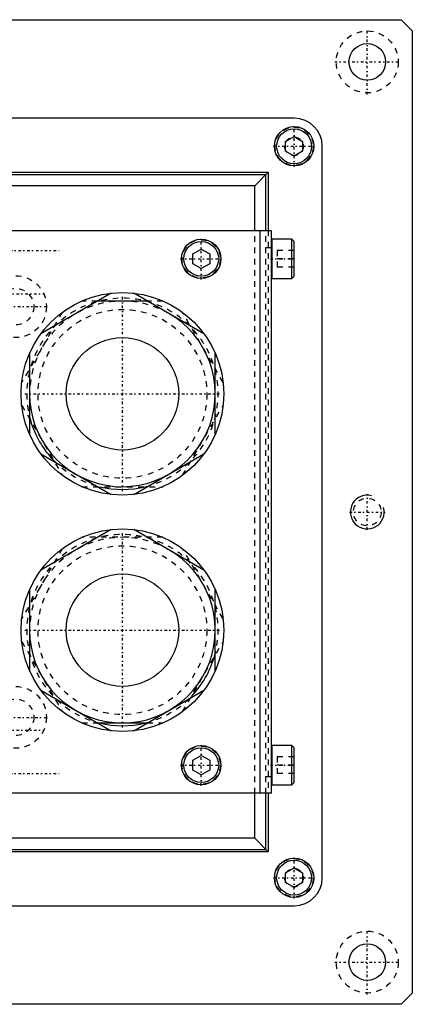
# Model space of a CAD drawing. Extents: x -614 to 147, y -88 to 88.
# Tile 8 of 8: x 77 to 147, y -88 to 88. Entities that reach past the tile are written whole.
import ezdxf

# ---------------------------------------------------------------- set-up
doc = ezdxf.new("R2010")
doc.units = 0
doc.linetypes.add('CENTER', pattern=[1.5, 0.45, -0.5, 0.05, -0.5])
doc.linetypes.add('DASHED', pattern=[2, 1, -1])
for name, color, linetype in [('AM_0', 7, 'CONTINUOUS'), ('AM_10', 7, 'CONTINUOUS'), ('AM_3', 7, 'DASHED'), ('AM_7', 7, 'CENTER')]:
    doc.layers.add(name, color=color, linetype=linetype)

msp = doc.modelspace()

# ---------------------------------------------------------------- linework, layer by layer
at = {"layer": 'AM_0', "color": 7, "linetype": 'CONTINUOUS'}
for p, q in [((-57, 87.5), (145, 87.5)), ((145, 87.5), (147, 85.5)), ((147, 85.5), (147, -85.5)), ((126, 70), (-38, 70)), ((124.5, 65.87), (126, 66.73)), ((126, 66.73), (127.5, 65.87)), ((124.5, 64.13), (124.5, 65.87)), ((127.5, 65.87), (127.5, 64.13)), ((131, -65), (131, 65)), ((126, 63.27), (124.5, 64.13)), ((127.5, 64.13), (126, 63.27)), ((-33.4, 60.4), (121.4, 60.4)), ((-33, 60), (121, 60)), ((121.4, 60.4), (119, 58)), ((121, 50), (121, 60)), ((121.4, 60.4), (121.4, 50)), ((119, 58), (-31, 58)), ((119, 50), (119, 58)), ((122, 50), (39.5, 50)), ((120, -50), (120, 50)), ((122, -50), (122, 50)), ((125.6, 48.5), (122.1, 48.5)), ((122.1, 41.5), (122.1, 48.5)), ((126, 48.1), (125.6, 48.5)), ((125.6, 41.5), (125.6, 48.5)), ((126, 41.9), (126, 48.1)), ((108, 45.87), (109.5, 46.73)), ((108, 44.13), (108, 45.87)), ((109.5, 46.73), (111, 45.87)), ((111, 45.87), (111, 44.13)), ((109.5, 43.27), (108, 44.13)), ((111, 44.13), (109.5, 43.27)), ((122.1, 41.5), (125.6, 41.5)), ((125.6, 41.5), (126, 41.9)), ((93.48, 38.89), (81.02, 31.69)), ((109.98, 31.69), (97.52, 38.89)), ((99.92, 37.5), (91.08, 37.5)), ((79, 28.19), (79, 13.81)), ((112, 13.81), (112, 28.19)), ((81.02, 10.31), (93.48, 3.11)), ((97.52, 3.11), (109.98, 10.31)), ((93.48, -3.11), (81.02, -10.31)), ((109.98, -10.31), (97.52, -3.11)), ((79, -13.81), (79, -28.19)), ((112, -28.19), (112, -13.81)), ((81.02, -31.69), (93.48, -38.89)), ((97.52, -38.89), (109.98, -31.69)), ((91.08, -37.5), (99.92, -37.5)), ((125.6, -41.5), (122.1, -41.5)), ((122.1, -48.5), (122.1, -41.5)), ((126, -41.9), (125.6, -41.5)), ((125.6, -48.5), (125.6, -41.5)), ((126, -48.1), (126, -41.9)), ((108, -44.13), (109.5, -43.27)), ((109.5, -43.27), (111, -44.13)), ((108, -45.87), (108, -44.13)), ((111, -44.13), (111, -45.87)), ((109.5, -46.73), (108, -45.87)), ((111, -45.87), (109.5, -46.73)), ((122.1, -48.5), (125.6, -48.5)), ((125.6, -48.5), (126, -48.1)), ((122, -50), (39.5, -50)), ((119, -58), (119, -50)), ((121, -60), (121, -50)), ((121.4, -50), (121.4, -60.4)), ((119, -58), (-31, -58)), ((119, -58), (121.4, -60.4)), ((121.4, -60.4), (-33.4, -60.4)), ((-33, -60), (121, -60)), ((124.5, -64.13), (126, -63.27)), ((124.5, -65.87), (124.5, -64.13)), ((126, -63.27), (127.5, -64.13)), ((127.5, -64.13), (127.5, -65.87)), ((126, -66.73), (124.5, -65.87)), ((127.5, -65.87), (126, -66.73)), ((-38, -70), (126, -70)), ((147, -85.5), (145, -87.5)), ((145, -87.5), (-57, -87.5))]:
    msp.add_line(p, q, dxfattribs=at)
for centre, radius in [((139, 80), 3.25), ((126, 65), 3.5), ((126, 65), 3.1), ((109.5, 45), 3.5), ((109.5, 45), 3.1), ((95.5, 21), 18), ((95.5, 21), 10), ((95.5, -21), 18), ((95.5, -21), 10), ((109.5, -45), 3.5), ((109.5, -45), 3.1), ((126, -65), 3.5), ((126, -65), 3.1), ((139, -80), 3.25)]:
    msp.add_circle(centre, radius, dxfattribs=at)
for centre, radius, start, end in [((126, 65), 5, 0, 90), ((122.1, 48.4), 0.1, 90, 180), ((122.1, 41.6), 0.1, 180, 270), ((95.5, 21), 16.5, 180, 60), ((95.5, 21), 17, 196.0694, 223.9306), ((95.5, 21), 17, 256.0694, 283.9306), ((95.5, -21), 16.5, 180, 60), ((95.5, -21), 17, 316.0694, 343.9306), ((95.5, -21), 17, 256.0694, 283.9306), ((122.1, -41.6), 0.1, 90, 180), ((122.1, -48.4), 0.1, 180, 270), ((126, -65), 5, 270, 0)]:
    msp.add_arc(centre, radius, start, end, dxfattribs=at)
at = {"layer": 'AM_10', "color": 7, "linetype": 'CONTINUOUS'}
msp.add_arc((139, 0), 3, 75, 15, dxfattribs=at)
at = {"layer": 'AM_3', "color": 6, "linetype": 'DASHED'}
for p, q in [((119, -50), (119, 50)), ((121, -50), (121, 50)), ((121.4, 50), (121.4, -50)), ((121, 47), (122, 47)), ((123, 46.5), (123, 43.5)), ((126, 46.5), (123, 46.5)), ((126, 45), (123, 45)), ((126, 43.5), (123, 43.5)), ((91.08, 37.5), (88.31, 37.5)), ((102.69, 37.5), (99.92, 37.5)), ((84.81, 35.48), (77.61, 23.02)), ((113.39, 23.02), (106.19, 35.48)), ((77.61, 18.98), (84.81, 6.52)), ((106.19, 6.52), (113.39, 18.98)), ((88.31, 4.5), (102.69, 4.5)), ((102.69, -4.5), (88.31, -4.5)), ((84.81, -6.52), (77.61, -18.98)), ((113.39, -18.98), (106.19, -6.52)), ((77.61, -23.02), (84.81, -35.48)), ((106.19, -35.48), (113.39, -23.02)), ((88.31, -37.5), (91.08, -37.5)), ((99.92, -37.5), (102.69, -37.5)), ((123, -43.5), (123, -46.5)), ((126, -43.5), (123, -43.5)), ((126, -45), (123, -45)), ((121, -47), (122, -47)), ((126, -46.5), (123, -46.5))]:
    msp.add_line(p, q, dxfattribs=at)
for centre, radius in [((139, 80), 5.5), ((126, 65), 3.4), ((126, 65), 1.65), ((109.5, 45), 3.4), ((76.5, 36.5), 5.5), ((76.5, 36.5), 3.25), ((95.5, 21), 15), ((139, 0), 2.46), ((95.5, -21), 15), ((76.5, -36.5), 5.5), ((76.5, -36.5), 3.25), ((109.5, -45), 3.4), ((126, -65), 3.4), ((126, -65), 1.65), ((139, -80), 5.5)]:
    msp.add_circle(centre, radius, dxfattribs=at)
for centre, radius, start, end in [((95.5, 21), 17, 283.9306, 196.0694), ((95.5, 21), 16.5, 60, 180), ((95.5, 21), 17, 223.9306, 256.0694), ((95.5, -21), 17, 343.9306, 256.0694), ((95.5, -21), 16.5, 60, 180), ((95.5, -21), 17, 283.9306, 316.0694)]:
    msp.add_arc(centre, radius, start, end, dxfattribs=at)
at = {"layer": 'AM_7', "color": 4, "linetype": 'CENTER'}
for p, q in [((139, 74.22), (139, 85.78)), ((133.22, 80), (144.78, 80)), ((126, 61.33), (126, 68.67)), ((122.33, 65), (129.68, 65)), ((109.5, 41.33), (109.5, 48.67)), ((67.75, 46.5), (84.25, 46.5)), ((105.83, 45), (113.17, 45)), ((121.8, 45), (126.2, 45)), ((70.5, 38.75), (81.5, 38.75)), ((95.5, 3.68), (95.5, 38.33)), ((70.72, 36.5), (82.28, 36.5)), ((78.18, 21), (112.82, 21)), ((139, -3.15), (139, 3.15)), ((135.85, 0), (142.15, 0)), ((95.5, -38.32), (95.5, -3.68)), ((78.18, -21), (112.82, -21)), ((70.72, -36.5), (82.28, -36.5)), ((70.5, -38.75), (81.5, -38.75)), ((109.5, -48.67), (109.5, -41.33)), ((105.83, -45), (113.17, -45)), ((121.8, -45), (126.2, -45)), ((67.75, -46.5), (84.25, -46.5)), ((126, -68.67), (126, -61.33)), ((122.33, -65), (129.68, -65)), ((139, -85.78), (139, -74.22)), ((133.22, -80), (144.78, -80))]:
    msp.add_line(p, q, dxfattribs=at)

doc.saveas('drawing.dxf')
